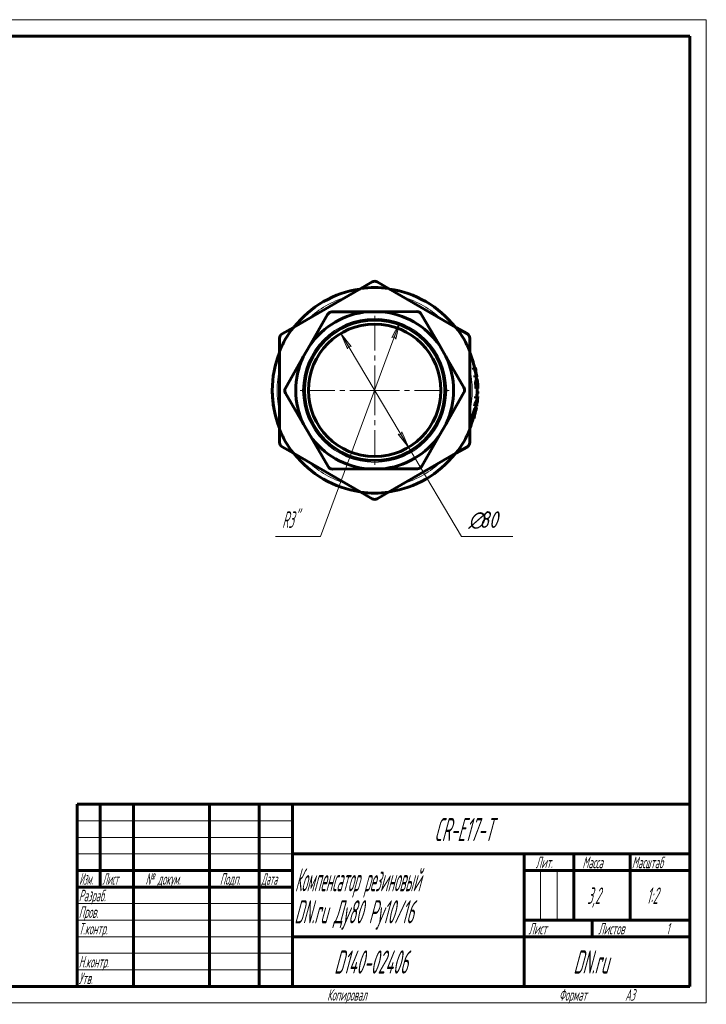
# Model space of a CAD drawing. Header units: millimetres. Extents: x 0 to 420, y 0 to 297.
# Tile 2 of 2: x 213 to 420, y 0 to 297. Entities that reach past the tile are written whole.
import ezdxf

# ---------------------------------------------------------------- set-up
doc = ezdxf.new("R2010")
doc.units = ezdxf.units.MM
for name, pattern in [('K5LT_AXLED', [12, 7.5, -1.5, 1.5, -1.5]), ('K5LT_BASIC', [0]), ('K5LT_THIN', [0])]:
    doc.linetypes.add(name, pattern=pattern)
doc.layers.add('Системный слой', color=7, linetype='Continuous')
doc.layers.add('Системный слой (1)', color=251, linetype='Continuous', true_color=0x6c6c6c)
doc.styles.add('KDIMTEXTSTYLE', font='GOST_AU.SHX', dxfattribs={"width": 0.96, "oblique": 15, "height": 5})
doc.styles.add('KTEXTSTYLE', font='GOST_AU.SHX', dxfattribs={"width": 0.56, "height": 5})
doc.dimstyles.new('KDIMSTYLE (0.50)', dxfattribs={"dimtxt": 5, "dimasz": 1, "dimexe": 2, "dimexo": 0, "dimgap": 1, "dimtad": 1, "dimlfac": 2, "dimtxsty": 'KDIMTEXTSTYLE', "dimsah": 1, "dimcen": 0, "dimdle": 1, "dimadec": 0, "dimazin": 0, "dimtfac": 0.667, "dimtmove": 0, "dimatfit": 3, "dimfxl": 1, "dimtvp": 1, "dimtolj": 1, "dimtzin": 0, "dimarcsym": 0})

# ---------------------------------------------------------------- blocks, each defined once
blk = doc.blocks.new('U14')
at = {"layer": 'Системный слой (1)', "color": 7, "linetype": 'K5LT_THIN', "lineweight": 18, "true_color": 0xffffff}
for start, end in [(107.1077, 132.8923), (47.1077, 72.8923), (167.1077, 180), (347.1077, 12.8923), (287.1077, 312.8923)]:
    blk.add_arc((319.86, 185.04), 29.47, start, end, dxfattribs=at)
blk = doc.blocks.new('U15')
at = {"layer": 'Системный слой (1)', "color": 143, "linetype": 'K5LT_BASIC', "lineweight": 60, "true_color": 0x33acca}
for start, end in [(11.6927, 12.6922), (7.2888, 8.2748)]:
    blk.add_arc((319.86, 185.04), 31.18, start, end, dxfattribs=at)
blk = doc.blocks.new('U16')
at = {"layer": 'Системный слой (1)', "color": 143, "linetype": 'K5LT_BASIC', "lineweight": 60, "true_color": 0x33acca}
for p, q in [((350.64, 188.73), (350.67, 188.65)), ((350.67, 188.65), (350.67, 188.65)), ((350.67, 188.65), (350.68, 188.63)), ((350.68, 188.63), (350.69, 188.61)), ((350.69, 188.61), (350.71, 188.55)), ((350.71, 188.55), (350.74, 188.44)), ((350.74, 188.44), (350.81, 188.23)), ((350.81, 188.23), (350.84, 188.08)), ((350.94, 187.55), (350.94, 187.49)), ((350.94, 187.49), (350.95, 187.44)), ((350.95, 187.44), (350.95, 187.38)), ((350.95, 187.38), (350.95, 187.38)), ((350.95, 187.38), (350.95, 187.36)), ((350.95, 187.36), (350.96, 187.33)), ((350.96, 187.33), (350.96, 187.31))]:
    blk.add_line(p, q, dxfattribs=at)
blk = doc.blocks.new('U17')
at = {"layer": 'Системный слой (1)', "color": 7, "linetype": 'K5LT_THIN', "lineweight": 18, "true_color": 0xffffff}
for start, end in [(180, 192.8923), (227.1077, 252.8923)]:
    blk.add_arc((319.86, 185.04), 29.47, start, end, dxfattribs=at)
blk = doc.blocks.new('U18')
at = {"layer": 'Системный слой (1)', "color": 143, "linetype": 'K5LT_BASIC', "lineweight": 60, "true_color": 0x33acca}
for start, end in [(98.2752, 141.7248), (38.2752, 81.7248), (12.7965, 21.7248), (6.8458, 7.3481), (180, 191.25), (359.3893, 1.0948), (356.5048, 358.2001), (350.0863, 351.1696)]:
    blk.add_arc((319.86, 185.04), 30.93, start, end, dxfattribs=at)
blk = doc.blocks.new('U19')
at = {"layer": 'Системный слой (1)', "color": 143, "linetype": 'K5LT_BASIC', "lineweight": 60, "true_color": 0x33acca}
for start, end in [(98.2752, 141.7248), (38.2752, 81.7248), (158.2752, 180), (12.7965, 21.7248), (8.3422, 11.7886), (5.7402, 7.3481), (180, 201.7248), (356.5048, 1.0948), (354.8113, 355.5838), (350.0863, 351.1696), (338.2752, 344.0891), (218.2752, 261.7248), (278.2752, 321.7248)]:
    blk.add_arc((319.86, 185.04), 30.93, start, end, dxfattribs=at)
blk = doc.blocks.new('U20')
at = {"layer": 'Системный слой (1)', "color": 143, "linetype": 'K5LT_BASIC', "lineweight": 60, "true_color": 0x33acca}
for p, q in [((350.67, 181.45), (350.66, 181.42)), ((350.68, 181.46), (350.67, 181.45)), ((350.84, 181.85), (350.68, 181.46)), ((350.91, 182.25), (350.84, 181.85)), ((350.91, 182.66), (350.92, 182.52)), ((350.92, 182.38), (350.91, 182.25)), ((350.91, 182.25), (350.91, 182.25)), ((350.92, 182.52), (350.92, 182.38)), ((350.44, 181.09), (350.42, 181.05)), ((350.57, 181.28), (350.44, 181.09)), ((350.63, 181.37), (350.57, 181.28)), ((350.66, 181.42), (350.63, 181.37))]:
    blk.add_line(p, q, dxfattribs=at)
blk = doc.blocks.new('U21')
at = {"layer": 'Системный слой (1)', "color": 143, "linetype": 'K5LT_BASIC', "lineweight": 60, "true_color": 0x33acca}
for start, end in [(353.8714, 354.8531), (355.6193, 356.5328), (351.241, 352.162)]:
    blk.add_arc((319.86, 185.04), 31.18, start, end, dxfattribs=at)
blk = doc.blocks.new('U22')
at = {"layer": 'Системный слой (1)', "color": 143, "linetype": 'K5LT_BASIC', "lineweight": 60, "true_color": 0x33acca}
for p, q in [((350.35, 178.72), (350.31, 178.61)), ((350.38, 178.84), (350.35, 178.72)), ((350.4, 178.89), (350.38, 178.84)), ((350.41, 178.91), (350.4, 178.89)), ((350.45, 179.04), (350.41, 178.93)), ((350.41, 178.93), (350.41, 178.92)), ((350.41, 178.92), (350.41, 178.91)), ((350.46, 179.08), (350.45, 179.04)), ((350.47, 179.1), (350.46, 179.09)), ((350.46, 179.09), (350.46, 179.08)), ((350.47, 179.16), (350.48, 179.16)), ((350.48, 179.14), (350.47, 179.1)), ((350.47, 179.1), (350.47, 179.1)), ((350.47, 179.1), (350.47, 179.1)), ((350.48, 179.16), (350.48, 179.15)), ((350.48, 179.15), (350.48, 179.14))]:
    blk.add_line(p, q, dxfattribs=at)
blk = doc.blocks.new('U23')
at = {"layer": 'Системный слой (1)', "color": 143, "linetype": 'K5LT_BASIC', "lineweight": 60, "true_color": 0x33acca}
for start, end in [(349.0878, 350.1223), (344.22, 345.2327)]:
    blk.add_arc((319.86, 185.04), 31.18, start, end, dxfattribs=at)
blk = doc.blocks.new('U24')
at = {"layer": 'Системный слой (1)', "color": 30, "linetype": 'K5LT_AXLED', "lineweight": 18, "true_color": 0xff8000}
for q in [(319.86, 208.27), (296.63, 185.04), (343.09, 185.04), (319.86, 161.81)]:
    blk.add_line((319.86, 185.04), q, dxfattribs=at)
blk = doc.blocks.new('D1')
at = {"layer": 'Системный слой (1)'}
for points in [[(312.76, 198.27), (309.64, 202.23), (311.63, 197.6), (311.94, 198.36)], [(330.09, 167.85), (328.1, 172.49), (327.79, 171.72), (326.96, 171.81)]]:
    blk.add_hatch(color=7, dxfattribs=at).paths.add_polyline_path(points)
at = {"layer": 'Системный слой (1)', "color": 7, "linetype": 'K5LT_THIN', "lineweight": 18, "true_color": 0xffffff}
for p, q in [((309.64, 202.23), (312.76, 198.27)), ((311.63, 197.6), (309.64, 202.23)), ((309.64, 202.23), (330.09, 167.85)), ((311.94, 198.36), (311.63, 197.6)), ((312.76, 198.27), (311.94, 198.36)), ((330.09, 167.85), (326.96, 171.81)), ((326.96, 171.81), (327.79, 171.72)), ((327.79, 171.72), (328.1, 172.49)), ((328.1, 172.49), (330.09, 167.85)), ((330.09, 167.85), (346.13, 140.89))]:
    blk.add_line(p, q, dxfattribs=at)
blk.add_wipeout([(348.13, 141.89), (348.13, 149.27), (359.14, 149.27), (359.14, 141.89)]).dxf.layer = 'Системный слой (1)'
blk.add_line((346.13, 140.89), (361.6, 140.89), dxfattribs=at)
at = {"layer": 'Системный слой (1)', "color": 7, "char_height": 5, "attachment_point": 1, "style": 'KTEXTSTYLE'}
for s, insert in [('\\H5.0;\\W1.000;\\Q15;\\Q15;\\W0.960;∅', (348.13, 148.48)), ('\\H5.0;\\W1.000;\\Q15;\\Q15;\\W0.960;80', (351.43, 148.48))]:
    blk.add_mtext(s, dxfattribs=dict(at, insert=insert))
blk = doc.blocks.new('KDIMARROW_01')
at = {"layer": 'Системный слой'}
blk.add_hatch(color=0, dxfattribs=at).paths.add_polyline_path([(-5, -0.66), (0, 0), (-5, 0.66), (-4.5, 0)])
at = {"layer": 'Системный слой', "color": 0, "linetype": 'K5LT_THIN', "lineweight": 18}
for p, q in [((-4.5, 0), (-5, 0.66)), ((-5, 0.66), (0, 0)), ((0, 0), (-5, -0.66)), ((-5, -0.66), (-4.5, 0))]:
    blk.add_line(p, q, dxfattribs=at)
at = {"layer": 'Системный слой (1)', "color": 0, "linetype": 'K5LT_THIN', "lineweight": 18}
blk.add_line((319.86, 185.04), (319.36, 185.04), dxfattribs=at)
blk = doc.blocks.new('U25')
at = {"layer": 'Системный слой (1)'}
blk.add_hatch(color=7, dxfattribs=at).paths.add_polyline_path([(326.29, 200.52), (327.4, 205.44), (325.05, 200.98), (325.84, 201.22)])
at = {"layer": 'Системный слой (1)', "color": 7, "linetype": 'K5LT_THIN', "lineweight": 18, "true_color": 0xffffff}
for p, q in [((303.53, 140.89), (327.4, 205.44)), ((325.05, 200.98), (327.4, 205.44)), ((327.4, 205.44), (326.29, 200.52)), ((325.84, 201.22), (325.05, 200.98)), ((326.29, 200.52), (325.84, 201.22)), ((303.53, 140.89), (289.91, 140.89))]:
    blk.add_line(p, q, dxfattribs=at)
at = {"layer": 'Системный слой (1)', "color": 7, "insert": (291.91, 148.48), "char_height": 5, "attachment_point": 1, "style": 'KTEXTSTYLE'}
blk.add_mtext('\\H5.0;\\W1.000;\\Q15;\\Q15;\\W0.560;R3"', dxfattribs=at)
blk = doc.blocks.new('U26')
at = {"color": 7, "linetype": 'K5LT_THIN', "lineweight": 18, "true_color": 0xffffff}
for p, q in [((0, 297), (420, 297)), ((420, 297), (420, 0)), ((230, 55), (295, 55)), ((230, 50), (295, 50)), ((230, 45), (295, 45)), ((369.96, 25), (369.96, 40)), ((374.98, 25), (374.98, 40)), ((230, 30), (295, 30)), ((230, 25), (295, 25)), ((230, 20), (295, 20)), ((230, 15), (295, 15)), ((230, 10), (295, 10)), ((420, 0), (0, 0))]:
    blk.add_line(p, q, dxfattribs=at)
at = {"color": 143, "linetype": 'K5LT_BASIC', "lineweight": 60, "true_color": 0x33acca}
for p, q in [((20, 292), (415, 292)), ((415, 292), (415, 5)), ((230, 60), (415, 60)), ((230, 5), (230, 60)), ((237, 35), (237, 60)), ((247, 5), (247, 60)), ((270, 5), (270, 60)), ((285, 5), (285, 60)), ((295, 5), (295, 60)), ((295, 45), (415, 45)), ((365, 5), (365, 45)), ((380, 25), (380, 45)), ((397, 25), (397, 45)), ((230, 40), (295, 40)), ((365, 40), (380, 40)), ((380, 40), (415, 40)), ((230, 35), (295, 35)), ((365, 25), (415, 25)), ((385.57, 20), (385.57, 25)), ((295, 20), (365, 20)), ((365, 20), (415, 20)), ((415, 5), (20, 5))]:
    blk.add_line(p, q, dxfattribs=at)
at = {"color": 7, "attachment_point": 1, "style": 'KTEXTSTYLE'}
for s, insert, char_height in [('\\H5.0;\\W1.000;\\Q15;\\Q15;\\W0.560;\\H7.00;CR-E17-T', (337.8, 55.86), 7), ('\\H5.0;\\W1.000;\\Q15;\\Q15;\\W0.560;\\H3.50;Лит.', (368.47, 44.18), 3.5), ('\\H5.0;\\W1.000;\\Q15;\\Q15;\\W0.560;\\H3.50;Масса', (382.58, 44.18), 3.5), ('\\H5.0;\\W1.000;\\Q15;\\Q15;\\W0.540;\\H3.50;Масштаб', (397.52, 44.18), 3.5), ('\\H5.0;\\W1.000;\\Q15;\\Q15;\\W0.458;\\H3.50;Изм.', (230.62, 39.18), 3.5), ('\\H5.0;\\W1.000;\\Q15;\\Q15;\\W0.467;\\H3.50;Лист', (237.61, 39.18), 3.5), ('\\H5.0;\\W1.000;\\Q15;\\Q15;\\W0.560;\\H3.50;№ докум.', (250.63, 39.18), 3.5), ('\\H5.0;\\W1.000;\\Q15;\\Q15;\\W0.560;\\H3.50;Подп.', (273.1, 39.18), 3.5), ('\\H5.0;\\W1.000;\\Q15;\\Q15;\\W0.467;\\H3.50;Дата', (285.61, 39.18), 3.5), ('\\H5.0;\\W1.000;\\Q15;\\Q15;\\W0.442;\\H7.00;Компенсатор резиновый', (295.78, 40.69), 7), ('\\H5.0;\\W1.000;\\Q15;\\Q15;\\W0.560;\\H3.50;Разраб.', (230.5, 34.18), 3.5), ('\\H5.0;\\W1.000;\\Q15;\\Q15;\\W0.560;3,2', (384.02, 34.9), 5), ('\\H5.0;\\W1.000;\\Q15;\\Q15;\\W0.560;{\\c16737820;1:2}', (401.92, 34.9), 5), ('\\H5.0;\\W1.000;\\Q15;\\Q15;\\W0.529;\\H7.00;DN.ru Ду80 Ру10/16', (295.57, 31.02), 7), ('\\H5.0;\\W1.000;\\Q15;\\Q15;\\W0.560;\\H3.50;Пров.', (230.5, 29.18), 3.5), ('\\H5.0;\\W1.000;\\Q15;\\Q15;\\W0.560;\\H3.50;Т.контр.', (230.5, 24.18), 3.5), ('\\H5.0;\\W1.000;\\Q15;\\Q15;\\W0.560;\\H3.50;Лист', (366.32, 24.18), 3.5), ('\\H5.0;\\W1.000;\\Q15;\\Q15;\\W0.560;\\H3.50;Листов', (387.36, 24.18), 3.5), ('\\H5.0;\\W1.000;\\Q15;\\Q15;\\W0.560;\\H3.50;1', (407.91, 24.18), 3.5), ('\\H5.0;\\W1.000;\\Q15;\\Q15;\\W0.560;\\H7.00;D140-02406', (307.61, 15.86), 7), ('\\H5.0;\\W1.000;\\Q15;\\Q15;\\W0.560;\\H7.00;DN.ru', (379.84, 15.86), 7), ('\\H5.0;\\W1.000;\\Q15;\\Q15;\\W0.560;\\H3.50;Н.контр.', (230.5, 14.18), 3.5), ('\\H5.0;\\W1.000;\\Q15;\\Q15;\\W0.560;\\H3.50;Утв.', (230.5, 9.18), 3.5), ('\\H5.0;\\W1.000;\\Q15;\\Q15;\\W0.560;\\H3.50;Копировал', (305.5, 4.18), 3.5), ('\\H5.0;\\W1.000;\\Q15;\\Q15;\\W0.560;\\H3.50;Формат', (375.5, 4.18), 3.5), ('\\H5.0;\\W1.000;\\Q15;\\Q15;\\W0.560;\\H3.50;A3', (395.5, 4.18), 3.5)]:
    blk.add_mtext(s, dxfattribs=dict(at, insert=insert, char_height=char_height))

msp = doc.modelspace()

# ---------------------------------------------------------------- linework, layer by layer
at = {"layer": 'Системный слой (1)', "color": 143, "linetype": 'K5LT_BASIC', "lineweight": 60, "true_color": 0x33acca}
for p, q in [((315.6788, 215.804), (319.1116, 217.7859)), ((320.6116, 217.7859), (324.0443, 215.804)), ((315.6788, 215.804), (295.3128, 204.0457)), ((344.4103, 204.0457), (324.0443, 215.804)), ((306.9586, 208.7374), (317.8179, 208.7684)), ((321.7698, 208.7797), (317.8179, 208.7684)), ((321.7698, 208.7797), (332.6292, 208.8106)), ((300.2588, 198.5638), (305.6617, 207.9837)), ((333.9304, 208.0643), (339.3869, 198.6753)), ((291.8801, 202.0638), (295.3128, 204.0457)), ((344.4103, 204.0457), (347.8431, 202.0638)), ((291.1301, 196.8009), (291.1301, 200.7647)), ((348.5931, 200.7647), (348.5931, 196.8009)), ((291.1301, 196.8009), (291.1301, 173.2843)), ((300.2588, 198.5638), (298.2926, 195.1357)), ((341.3726, 195.2585), (339.3869, 198.6753)), ((348.5931, 173.2843), (348.5931, 196.8009)), ((292.8898, 185.7157), (298.2926, 195.1357)), ((341.3726, 195.2585), (346.8291, 185.8695)), ((349.9038, 191.8929), (349.6342, 191.8929)), ((350.0201, 191.3613), (349.7515, 191.3613)), ((350.2779, 191.8929), (349.9038, 191.8929)), ((350.0201, 191.3613), (350.3928, 191.3613)), ((350.3464, 189.5298), (350.0808, 189.5298)), ((350.4199, 188.9982), (350.1549, 188.9982)), ((350.7152, 189.5298), (350.3464, 189.5298)), ((350.4199, 188.9982), (350.7879, 188.9982)), ((350.7816, 188.136), (350.5269, 188.136)), ((350.6422, 188.7292), (350.5693, 188.7292)), ((350.6692, 185.6336), (350.4064, 185.6336)), ((350.6692, 185.6336), (351.0342, 185.6336)), ((350.9311, 187.3548), (350.7567, 187.3548)), ((351.01, 186.1652), (350.7855, 186.1652)), ((350.9874, 184.713), (350.788, 184.713)), ((298.3505, 174.8267), (292.894, 184.2157)), ((346.8333, 184.3695), (341.4305, 174.9496)), ((350.5827, 182.6611), (350.3191, 182.6611)), ((350.6171, 183.1571), (350.3538, 183.1571)), ((350.5827, 182.6611), (350.9487, 182.6611)), ((350.9827, 183.1571), (350.6171, 183.1571)), ((350.974, 184.0712), (350.7745, 184.0712)), ((350.1535, 178.9075), (349.8888, 178.9075)), ((350.3069, 180.2948), (350.0409, 180.2948)), ((350.4151, 181.0501), (350.1501, 181.0501)), ((350.3117, 178.606), (350.1935, 178.606)), ((350.3069, 180.2948), (350.6762, 180.2948)), ((350.5739, 179.7178), (350.3198, 179.7178)), ((350.7485, 180.7908), (350.5348, 180.7908)), ((349.4854, 176.5639), (349.212, 176.5639)), ((349.4854, 176.5639), (349.8648, 176.5639)), ((350.01, 177.0955), (349.768, 177.0955)), ((291.1301, 169.3205), (291.1301, 173.2843)), ((298.3505, 174.8267), (300.3363, 171.4099)), ((339.4643, 171.5215), (341.4305, 174.9496)), ((348.5931, 173.2843), (348.5931, 169.3205)), ((305.7928, 162.0209), (300.3363, 171.4099)), ((339.4643, 171.5215), (334.0614, 162.1015)), ((295.3128, 166.0396), (291.8801, 168.0215)), ((347.8431, 168.0215), (344.4103, 166.0396)), ((295.3128, 166.0396), (315.6788, 154.2813)), ((324.0443, 154.2813), (344.4103, 166.0396)), ((317.9533, 161.3056), (307.0939, 161.2746)), ((317.9533, 161.3056), (321.9052, 161.3169)), ((332.7645, 161.3478), (321.9052, 161.3169)), ((319.1116, 152.2994), (315.6788, 154.2813)), ((324.0443, 154.2813), (320.6116, 152.2994))]:
    msp.add_line(p, q, dxfattribs=at)
at = {"layer": 'Системный слой (1)', "color": 7, "linetype": 'K5LT_THIN', "lineweight": 18, "true_color": 0xffffff}
for p, q in [((350.3679, 191.1895), (350.1728, 191.1895)), ((350.4602, 190.4439), (350.3145, 190.4439)), ((350.6256, 187.6822), (350.3642, 187.6822)), ((350.6303, 189.7016), (350.4369, 189.7016)), ((350.6322, 186.6644), (350.369, 186.6644)), ((350.9896, 186.6319), (350.765, 186.6319)), ((349.7311, 177.4747), (349.4599, 177.4747)), ((350.0192, 177.5007), (349.8727, 177.5007))]:
    msp.add_line(p, q, dxfattribs=at)
msp.add_circle((319.8616, 185.0426), 21.75, dxfattribs=at)
at = {"layer": 'Системный слой (1)', "color": 143, "linetype": 'K5LT_BASIC', "lineweight": 60, "true_color": 0x33acca}
for radius in [21.2315, 20]:
    msp.add_circle((319.8616, 185.0426), radius, dxfattribs=at)
for centre, radius, start, end in [((319.8616, 216.4868), 1.5, 60, 120), ((319.8616, 216.4868), 1.5, 60, 120), ((319.8616, 185.0426), 31.0444, 82.256749, 97.743251), ((319.8616, 185.0426), 23.8136, 94.923053, 145.403751), ((306.9628, 207.2374), 1.5, 90.163402, 150.163402), ((319.8616, 185.0426), 23.8136, 34.923053, 85.403751), ((332.6335, 207.3106), 1.5, 30.163402, 90.163402), ((319.8616, 185.0426), 31.0444, 142.256749, 157.743251), ((319.8616, 185.0426), 31.0444, 22.256749, 37.743251), ((292.6301, 200.7647), 1.5, 120, 180), ((292.6301, 200.7647), 1.5, 120, 180), ((347.0931, 200.7647), 1.5, 0, 60), ((319.8616, 185.0426), 23.8136, 154.923053, 205.403751), ((319.8616, 185.0426), 23.8136, 334.923053, 25.403751), ((319.8616, 185.0426), 30.5505, 11.93645, 12.957455), ((319.8616, 185.0426), 30.8133, 11.833168, 12.845046), ((319.8616, 185.0426), 30.5505, 7.43942, 8.446084), ((319.8616, 185.0426), 30.8133, 7.375617, 8.37353), ((319.8616, 185.0426), 31.1782, 1.086043, 4.300148), ((294.1909, 184.9694), 1.5, 150.163402, 210.163402), ((345.5322, 185.1158), 1.5, 330.163402, 30.163402), ((319.8616, 185.0426), 30.5505, 1.108361, 3.042917), ((319.8616, 185.0426), 30.8133, 1.098907, 3.016941), ((319.8616, 185.0426), 30.9443, 2.078952, 3.058253), ((319.8616, 185.0426), 31.1276, 358.211585, 359.393239), ((319.8616, 185.0426), 31.1686, 2.063982, 2.922852), ((319.8616, 185.0426), 30.5505, 355.5291, 356.46151), ((319.8616, 185.0426), 30.8133, 355.567308, 356.491726), ((319.8616, 185.0426), 30.5505, 351.05956, 352.490779), ((319.8616, 185.0426), 30.8133, 351.136427, 352.555187), ((319.8616, 185.0426), 30.5505, 343.887053, 345.657548), ((319.8616, 185.0426), 30.8133, 344.028166, 345.782456), ((319.8616, 185.0426), 30.9443, 345.1185, 345.893403), ((319.8616, 185.0426), 31.0864, 345.188089, 345.959214), ((319.8616, 185.0426), 31.0444, 202.256749, 217.743251), ((319.8616, 185.0426), 31.0444, 322.256749, 337.743251), ((319.8616, 185.0426), 23.8136, 214.923053, 265.403751), ((319.8616, 185.0426), 23.8136, 274.923053, 325.403751), ((292.6301, 169.3205), 1.5, 180, 240), ((292.6301, 169.3205), 1.5, 180, 240), ((347.0931, 169.3205), 1.5, 300, 0), ((307.0896, 162.7746), 1.5, 210.163402, 270.163402), ((332.7603, 162.8478), 1.5, 270.163402, 330.163402), ((319.8616, 185.0426), 31.0444, 262.256749, 277.743251), ((319.8616, 153.5984), 1.5, 240, 300)]:
    msp.add_arc(centre, radius, start, end, dxfattribs=at)
for points, knots in [([(350.3912, 191.3613), (350.3881, 191.3613), (350.3818, 191.3538), (350.373, 191.316), (350.3676, 191.2885), (350.3678, 191.1998), (350.3678, 191.1947), (350.3679, 191.1895)], [-0.299322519, -0.299322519, -0.299322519, -0.299322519, -0.101514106, -0.101514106, -0.005680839, -0.005680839, 0, 0, 0, 0]), ([(350.3679, 191.1895), (350.3682, 191.1548), (350.3701, 191.1132), (350.3778, 191.0142), (350.3836, 190.9581), (350.4015, 190.8108), (350.4196, 190.6781), (350.4558, 190.4692), (350.458, 190.4566), (350.4602, 190.4439)], [-0.286742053, -0.286742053, -0.286742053, -0.286742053, -0.208627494, -0.208627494, -0.127248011, -0.127248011, -0.00770772, -0.00770772, 0, 0, 0, 0]), ([(350.4602, 190.4439), (350.4778, 190.3447), (350.4966, 190.2437), (350.5299, 190.0814), (350.5483, 189.9966), (350.5887, 189.8358), (350.6073, 189.771), (350.6265, 189.7127), (350.6284, 189.7071), (350.6303, 189.7016)], [-0.209387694, -0.209387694, -0.209387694, -0.209387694, -0.121308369, -0.121308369, -0.060811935, -0.060811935, -0.00602772, -0.00602772, 0, 0, 0, 0]), ([(350.369, 186.6644), (350.3596, 186.8417), (350.3496, 187.042), (350.3445, 187.2679), (350.3431, 187.3519), (350.3508, 187.536), (350.3566, 187.6111), (350.3642, 187.6822)], [0, 0, 0, 0, 0.106537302, 0.106537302, 0.136483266, 0.136483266, 0.159162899, 0.159162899, 0.159162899, 0.159162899]), ([(350.3642, 187.6822), (350.3764, 187.7964), (350.3936, 187.8926), (350.4342, 188.0385), (350.4517, 188.0739), (350.487, 188.1247), (350.5078, 188.136), (350.5269, 188.136)], [0, 0, 0, 0, 0.081899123, 0.081899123, 0.156179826, 0.156179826, 0.25820951, 0.25820951, 0.25820951, 0.25820951]), ([(350.6256, 187.6822), (350.613, 187.5565), (350.6059, 187.4205), (350.6086, 187.2005), (350.6133, 187.0295), (350.6305, 186.697), (350.6313, 186.6807), (350.6322, 186.6644)], [-0.586057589, -0.586057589, -0.586057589, -0.586057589, -0.19980477, -0.19980477, -0.009796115, -0.009796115, 0, 0, 0, 0]), ([(350.7816, 188.136), (350.764, 188.136), (350.7448, 188.1256), (350.7064, 188.0711), (350.6915, 188.0314), (350.6584, 187.9156), (350.6412, 187.8235), (350.6277, 187.7025), (350.6266, 187.6924), (350.6256, 187.6822)], [-0.184822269, -0.184822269, -0.184822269, -0.184822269, -0.13770028, -0.13770028, -0.08872755, -0.08872755, -0.00731732, -0.00731732, 0, 0, 0, 0]), ([(350.6303, 189.7016), (350.6517, 189.639), (350.6692, 189.596), (350.6923, 189.5525), (350.7071, 189.5323), (350.7132, 189.5299), (350.7136, 189.5298), (350.7138, 189.5298)], [-0.313922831, -0.313922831, -0.313922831, -0.313922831, -0.140796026, -0.140796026, -0.008478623, -0.008478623, 0, 0, 0, 0]), ([(350.7543, 187.3289), (350.758, 187.3735), (350.763, 187.4136), (350.7768, 187.4879), (350.7846, 187.5121), (350.8062, 187.5667), (350.823, 187.5817), (350.839, 187.5817)], [-0.107090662, -0.107090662, -0.107090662, -0.107090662, -0.085707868, -0.085707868, -0.060673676, -0.060673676, 0, 0, 0, 0]), ([(350.957, 187.3062), (350.9499, 187.3979), (350.9424, 187.4861), (350.9263, 187.6484), (350.918, 187.7216), (350.889, 187.9329), (350.8705, 188.0015), (350.8419, 188.0964), (350.8188, 188.1283), (350.7888, 188.1356), (350.7852, 188.136), (350.7816, 188.136)], [-0.186181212, -0.186181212, -0.186181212, -0.186181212, -0.168032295, -0.168032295, -0.150749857, -0.150749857, -0.113178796, -0.113178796, -0.013165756, -0.013165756, 0, 0, 0, 0]), ([(350.839, 187.5817), (350.8486, 187.5817), (350.8579, 187.5782), (350.8689, 187.5679), (350.871, 187.5656), (350.8792, 187.5553), (350.8846, 187.5456), (350.8906, 187.5319), (350.8917, 187.5293), (350.8953, 187.5203), (350.8976, 187.5136), (350.9113, 187.4704), (350.9216, 187.42), (350.9311, 187.3548)], [-0.124050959, -0.124050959, -0.124050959, -0.124050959, -0.095967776, -0.095967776, -0.089156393, -0.089156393, -0.069228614, -0.069228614, -0.064685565, -0.064685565, -0.054111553, -0.054111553, 0, 0, 0, 0]), ([(350.7618, 186.6935), (350.7605, 186.7181), (350.759, 186.746), (350.7565, 186.7982), (350.7554, 186.8215), (350.7534, 186.8666), (350.7525, 186.8883), (350.7509, 186.9307), (350.7502, 186.9515), (350.749, 186.9916), (350.7485, 187.0111), (350.7478, 187.0418), (350.7476, 187.0533), (350.7473, 187.0735), (350.7472, 187.0822), (350.7466, 187.1489), (350.7475, 187.2048), (350.751, 187.2821), (350.7525, 187.3059), (350.7543, 187.3289)], [-0.134628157, -0.134628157, -0.134628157, -0.134628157, -0.115176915, -0.115176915, -0.100792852, -0.100792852, -0.088065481, -0.088065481, -0.076023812, -0.076023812, -0.064604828, -0.064604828, -0.057640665, -0.057640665, -0.052260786, -0.052260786, -0.016546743, -0.016546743, 0, 0, 0, 0]), ([(350.9311, 187.3548), (350.9375, 187.313), (350.9432, 187.2663), (350.9503, 187.1983), (350.9518, 187.1828), (350.9559, 187.1404), (350.958, 187.1151), (350.9607, 187.0835), (350.9614, 187.074), (350.9626, 187.0585), (350.9631, 187.0522), (350.9636, 187.0465), (350.9636, 187.0458), (350.9637, 187.0449), (350.9688, 186.9787), (350.9734, 186.9107), (350.9821, 186.7723), (350.9861, 186.7016), (350.9896, 186.6319)], [-0.111288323, -0.111288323, -0.111288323, -0.111288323, -0.099511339, -0.099511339, -0.095922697, -0.095922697, -0.089260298, -0.089260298, -0.085929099, -0.085929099, -0.082969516, -0.082969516, -0.0825979, -0.0825979, -0.082407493, -0.041829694, -0.041829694, 0, 0, 0, 0]), ([(350.1501, 181.0501), (350.261, 181.1913), (350.3578, 181.3394), (350.567, 181.7446), (350.6413, 182.0058), (350.6631, 182.2456), (350.6631, 182.2456), (350.6631, 182.2456)], [-0.504704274, -0.504704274, -0.504704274, -0.504704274, -0.317661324, -0.317661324, 0, 0, 0.000005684, 0.000005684, 0.000005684, 0.000005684]), ([(350.5348, 180.7908), (350.5623, 180.836), (350.5883, 180.8816), (350.7532, 181.1925), (350.8348, 181.4642), (350.8616, 181.714), (350.8616, 181.714), (350.8616, 181.714)], [-0.385300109, -0.385300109, -0.385300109, -0.385300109, -0.328603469, -0.328603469, 0, 0, 0.00001203, 0.00001203, 0.00001203, 0.00001203]), ([(349.4599, 177.4747), (349.4811, 177.5578), (349.5032, 177.6438), (349.5422, 177.7941), (349.5591, 177.8582), (349.5902, 177.9748), (349.6045, 178.0274), (349.6221, 178.0914), (349.6259, 178.1052), (349.6341, 178.1347), (349.6427, 178.1661), (349.6574, 178.2183), (349.6737, 178.2746), (349.6856, 178.3143), (349.6944, 178.3428), (349.697, 178.3512), (349.7075, 178.3844), (349.7237, 178.4358), (349.7415, 178.491), (349.7534, 178.5274), (349.7561, 178.5357), (349.7922, 178.6451), (349.8265, 178.7436), (349.8705, 178.8603), (349.8796, 178.8841), (349.8888, 178.9075)], [0, 0, 0, 0, 0.051431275, 0.051431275, 0.089579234, 0.089579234, 0.121737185, 0.121737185, 0.129621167, 0.129621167, 0.137449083, 0.145197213, 0.152900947, 0.160541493, 0.160541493, 0.163709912, 0.163709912, 0.17297675, 0.18215909, 0.18215909, 0.184828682, 0.184828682, 0.217237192, 0.217237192, 0.225722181, 0.225722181, 0.225722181, 0.225722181]), ([(350.1535, 178.9075), (350.1109, 178.7966), (350.0686, 178.6751), (350.0127, 178.5026), (349.9979, 178.4556), (349.9787, 178.3934), (349.9737, 178.3772), (349.9624, 178.3401), (349.9559, 178.3183), (349.9413, 178.2682), (349.9331, 178.2396), (349.9144, 178.1732), (349.9038, 178.1347), (349.8778, 178.0396), (349.862, 177.9807), (349.8246, 177.8393), (349.8025, 177.7546), (349.7698, 177.6272), (349.7614, 177.594), (349.7454, 177.5313), (349.7382, 177.503), (349.7311, 177.4747)], [-0.736872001, -0.736872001, -0.736872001, -0.736872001, -0.432390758, -0.432390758, -0.320120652, -0.320120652, -0.285063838, -0.285063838, -0.245955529, -0.245955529, -0.204283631, -0.204283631, -0.158647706, -0.158647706, -0.102534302, -0.102534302, -0.038827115, -0.038827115, -0.017502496, -0.017502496, 0, 0, 0, 0]), ([(349.8727, 177.5007), (349.8922, 177.5783), (349.9125, 177.6583), (349.9481, 177.7957), (349.9632, 177.853), (349.9841, 177.931), (349.99, 177.9525), (350.0071, 178.0148), (350.0192, 178.0581), (350.0323, 178.1036), (350.079, 178.265), (350.1276, 178.4167), (350.1762, 178.5574)], [-0.236202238, -0.236202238, -0.236202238, -0.236202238, -0.183812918, -0.183812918, -0.14603515, -0.14603515, -0.131423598, -0.131423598, -0.103361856, -0.103361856, -0.102308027, 0, 0, 0, 0]), ([(349.8888, 178.9075), (349.9458, 179.0517), (350.0018, 179.1799), (350.1013, 179.3882), (350.1591, 179.5), (350.2696, 179.68), (350.3064, 179.7178), (350.3198, 179.7178)], [0, 0, 0, 0, 0.109387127, 0.109387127, 0.206352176, 0.206352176, 0.319848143, 0.319848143, 0.319848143, 0.319848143]), ([(350.3117, 178.606), (350.2508, 178.4013), (350.1997, 178.2103), (350.1244, 177.9212), (350.0704, 177.7052), (350.0192, 177.5007)], [-0.18272809, -0.18272809, -0.18272809, -0.18272809, -0.126521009, -0.126521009, 0, 0, 0, 0]), ([(350.5739, 179.7178), (350.5644, 179.7178), (350.5428, 179.6976), (350.4844, 179.613), (350.4469, 179.5532), (350.3253, 179.3168), (350.2525, 179.1581), (350.1685, 178.946), (350.161, 178.9269), (350.1535, 178.9075)], [-0.493017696, -0.493017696, -0.493017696, -0.493017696, -0.301693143, -0.301693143, -0.1647885, -0.1647885, -0.014675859, -0.014675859, 0, 0, 0, 0]), ([(350.1762, 178.5574), (350.2159, 178.6706), (350.2547, 178.7704), (350.328, 178.9398), (350.3607, 179.0052), (350.4334, 179.1341), (350.4614, 179.1636), (350.4723, 179.1636)], [-0.308327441, -0.308327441, -0.308327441, -0.308327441, -0.225138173, -0.225138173, -0.14105452, -0.14105452, 0, 0, 0, 0]), ([(350.5776, 179.6941), (350.5797, 179.7063), (350.5796, 179.7137), (350.5762, 179.7174), (350.5751, 179.7178), (350.5739, 179.7178)], [-0.0700316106, -0.0700316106, -0.0700316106, -0.0700316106, -0.0168948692, -0.0168948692, 0, 0, 0, 0])]:
    msp.add_open_spline(points, degree=3, knots=knots, dxfattribs=at)

# ---------------------------------------------------------------- block references
at = {"layer": 'Системный слой (1)'}
for name in ['U18', 'U19', 'U14', 'U24', 'U15', 'U16', 'U17', 'U20', 'U21', 'U23', 'U22']:
    msp.add_blockref(name, (0, 0), dxfattribs=at)

# ---------------------------------------------------------------- next in the draw order: dimensions: what is measured, and where the dimension line sits
at = {"layer": 'Системный слой (1)', "color": 7}
dim = msp.add_diameter_dim_2p(p1=(299.4118, 219.4201), p2=(340.3113, 150.6652), dimstyle='KDIMSTYLE (0.50)', override={"dimtih": 1, "dimtoh": 1, "dimpost": '\\H5.0;\\W0.960;\\Q15;<>', "dimblk1": 'KDIMARROW_01', "dimblk2": 'KDIMARROW_01', "dimclrt": 7, "dimtol": 1, "dimtp": 0, "dimtm": 0, "dimtdec": 5, "dimtmove": 1, "dimatfit": 2, "dimtolj": 1}, dxfattribs=at)
dim.commit()
dim.dimension.update_dxf_attribs({"geometry": 'D1', "text_midpoint": (348.1267, 140.889), "dimtype": 163})

# ---------------------------------------------------------------- next in the draw order: block references
msp.add_blockref('U26', (0, 0))
at = {"layer": 'Системный слой (1)'}
msp.add_blockref('U25', (0, 0), dxfattribs=at)

doc.saveas('drawing.dxf')
